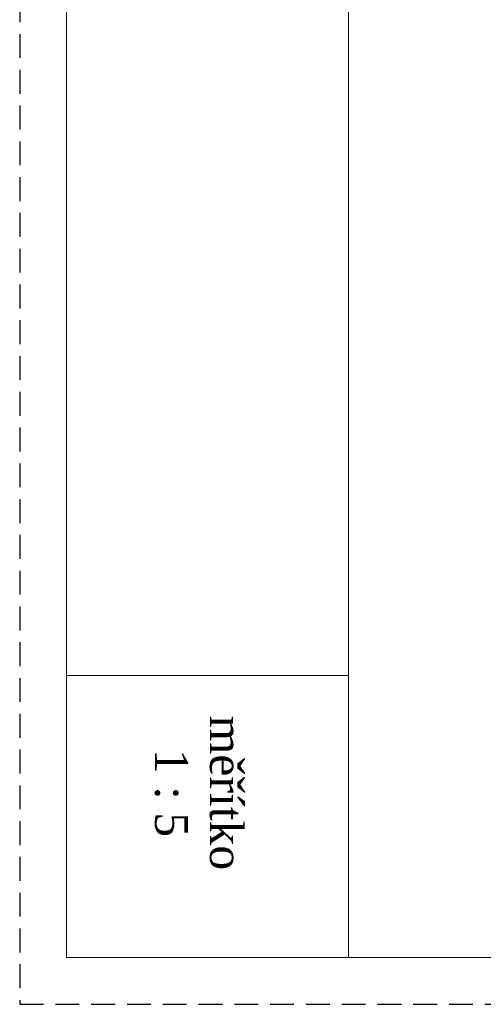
# Model space of a CAD drawing. Header units: millimetres. Extents: x -385852 to 238709, y -99680 to 201840.
# Tile 74 of 176: x 7570 to 7817, y -52855 to -52331. Entities that reach past the tile are written whole.
import ezdxf

# ---------------------------------------------------------------- set-up
doc = ezdxf.new("R2010")
doc.units = ezdxf.units.MM
doc.linetypes.add('DASHED', pattern=[19.05, 12.7, -6.35])
doc.layers.add('KING_DET_drawing frame', color=7, linetype='Continuous', lineweight=20)
doc.layers.add('KING_DET_text-note', color=7, linetype='Continuous', lineweight=25)
doc.layers.add('KING_DET_print frame', color=1, linetype='DASHED', lineweight=30, plot=False)
doc.styles.add('Technický', font='technic_.ttf', dxfattribs={"width": 1.2, "height": 3.5})

msp = doc.modelspace()

# ---------------------------------------------------------------- linework, layer by layer
at = {"layer": 'KING_DET_drawing frame', "color": 7}
msp.add_line((7744.99999, -52830), (7744.99999, -51930), dxfattribs=at)
for points in [[(9029.99999, -52830), (9029.99999, -51930), (7594.99999, -51930), (7594.99999, -52830)], [(7744.99999, -52680), (7744.99999, -52830), (7594.99999, -52830), (7594.99999, -52680)]]:
    msp.add_lwpolyline(points, close=True, dxfattribs=at)
at = {"layer": 'KING_DET_print frame', "color": 1}
msp.add_lwpolyline([(7569.99999, -52855), (9054.99999, -52855), (9054.99999, -51805), (7569.99999, -51805)], close=True, dxfattribs=at)

# ---------------------------------------------------------------- texts
at = {"layer": 'KING_DET_text-note', "insert": (7665.27493, -52742.47884), "char_height": 17.5, "attachment_point": 5, "rotation": 270, "style": 'Technický'}
msp.add_mtext('{\\fTimes New Roman|b0|i0|c238|p18;\\C7;m\\fTimes New Roman|b0|i0|c0|p18;ěřítko\\P1 :\\fTimes New Roman|b0|i0|c238|p18; 5}', dxfattribs=at)

doc.saveas('drawing.dxf')
